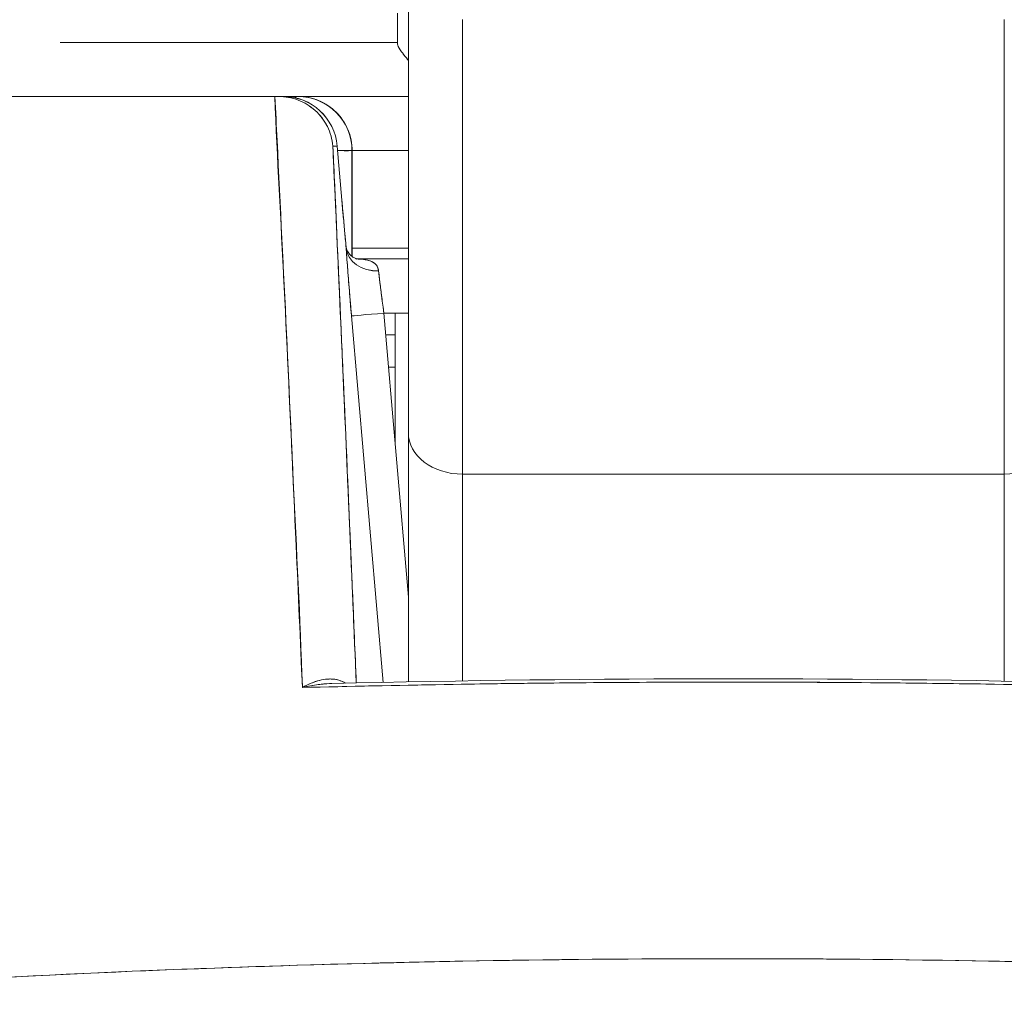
# Model space of a CAD drawing. Header units: inches. Extents: x 10 to 331, y 10 to 212.
# Tile 19 of 145: x 58.496 to 58.854, y 51.098 to 51.454. Entities that reach past the tile are written whole.
import ezdxf

# ---------------------------------------------------------------- set-up
doc = ezdxf.new("R2010")
doc.units = ezdxf.units.IN
doc.header["$LTSCALE"] = 20
doc.header["$MEASUREMENT"] = 0
doc.layers.add('Visible (ANSI)', color=7, linetype='Continuous', lineweight=5)

msp = doc.modelspace()

# ---------------------------------------------------------------- linework, layer by layer
at = {"layer": 'Visible (ANSI)'}
for p, q in [((58.63763, 51.47331), (58.63763, 51.30345)), ((58.65731, 51.45363), (58.65731, 51.28838)), ((58.65731, 51.28838), (58.65731, 51.45363)), ((58.85416, 51.45363), (58.85416, 51.28838)), ((58.85416, 51.28838), (58.85416, 51.45363)), ((58.63369, 51.44533), (58.63369, 51.44463)), ((58.63369, 51.44533), (58.63369, 51.44533)), ((57.9243, 51.42565), (58.58908, 51.42565)), ((58.58913, 51.42565), (58.59052, 51.42565)), ((58.59216, 51.42565), (58.59052, 51.42565)), ((58.59076, 51.42565), (58.59216, 51.42565)), ((58.59745, 51.42565), (58.59216, 51.42565)), ((58.59745, 51.42565), (58.5975, 51.42565)), ((58.5975, 51.42565), (58.59745, 51.42565)), ((58.63763, 51.42565), (58.5975, 51.42565)), ((58.61019, 51.40765), (58.61177, 51.40765)), ((58.61177, 51.40765), (58.61019, 51.40765)), ((58.61346, 51.38797), (58.61177, 51.40765)), ((58.61346, 51.38796), (58.61177, 51.40765)), ((58.61177, 51.40765), (58.61346, 51.38797)), ((58.59011, 51.40596), (58.58995, 51.40596)), ((58.59011, 51.40596), (58.58995, 51.40596)), ((58.61714, 51.40596), (58.61192, 51.40596)), ((58.61718, 51.40596), (58.61714, 51.40596)), ((58.61714, 51.40596), (58.61718, 51.40596)), ((58.61714, 51.3675), (58.61714, 51.40596)), ((58.61714, 51.40596), (58.61714, 51.3675)), ((58.61718, 51.36747), (58.61718, 51.40596)), ((58.61718, 51.40596), (58.61718, 51.36747)), ((58.63763, 51.40596), (58.61718, 51.40596)), ((58.59107, 51.38628), (58.59095, 51.38628)), ((58.59095, 51.38628), (58.59107, 51.38628)), ((58.63763, 51.37053), (58.61718, 51.37053)), ((58.592, 51.36659), (58.59203, 51.36659)), ((58.63763, 51.36659), (58.6189, 51.36659)), ((58.6189, 51.36659), (58.63763, 51.36659)), ((58.62721, 51.35872), (58.62721, 51.35872)), ((58.63763, 51.34691), (58.62874, 51.34691)), ((58.62874, 51.34691), (58.63763, 51.24372)), ((58.63286, 51.34691), (58.63286, 51.29901)), ((58.61696, 51.34589), (58.62843, 51.2127)), ((58.62843, 51.2127), (58.61696, 51.34589)), ((58.61755, 51.33903), (58.61755, 51.33903)), ((58.62941, 51.33903), (58.63286, 51.33903)), ((58.61857, 51.32722), (58.61856, 51.32722)), ((58.63286, 51.32722), (58.63043, 51.32722)), ((58.63763, 51.30345), (58.63763, 51.21289)), ((58.63763, 51.21289), (58.63763, 51.30345)), ((58.62196, 51.28785), (58.62196, 51.28785)), ((58.85416, 51.28838), (58.65731, 51.28838)), ((58.65731, 51.28838), (58.85416, 51.28838)), ((58.65731, 51.21324), (58.65731, 51.28838)), ((58.65731, 51.28838), (58.65731, 51.21324)), ((58.85416, 51.21318), (58.85416, 51.28838)), ((58.85416, 51.28838), (58.85416, 51.21318)), ((58.62365, 51.26817), (58.62365, 51.26817)), ((58.53184, 51.10745), (58.53184, 51.10745)), ((58.53184, 51.10745), (58.53184, 51.10745)), ((58.54458, 51.10798), (58.54458, 51.10799)), ((58.54458, 51.10799), (58.54458, 51.10798)), ((58.55805, 51.10852), (58.55805, 51.10852)), ((58.55805, 51.10852), (58.55805, 51.10852))]:
    msp.add_line(p, q, dxfattribs=at)
for centre, start in [((58.59216, 51.40596), 4.9061), ((58.59745, 51.40596), 0), ((58.59745, 51.40596), 0), ((58.5975, 51.40596), 0)]:
    msp.add_arc(centre, 0.01969, start, 90, dxfattribs=at)
for centre, major_axis, ratio, start_param, end_param in [((58.63369, 51.45714), (0, -0.01181), 0.000012, 4.81429, 6.283189), ((58.5909, 51.42569), (0.00659, 0), 0.006026, 4.441068, 4.654433), ((58.59216, 51.40596), (0, 0.01969), 0.202676, 6.269652, 6.283185), ((58.59216, 51.40596), (-0.00169, 0.01961), 0.999866, 4.712389, 6.197248), ((58.59216, 51.40596), (0, 0.01968), 0.999864, 4.798326, 6.283185), ((58.59745, 51.40596), (0, 0.01969), 0.24366, 0, 0.217987), ((58.59385, 51.38628), (-0.01961, -0.00169), 0.017492, 2.64358, 2.643603), ((58.59385, 51.38628), (0.01961, 0.00168), 0.017645, 5.785164, 5.785187), ((58.59385, 51.38628), (0.01961, 0.00168), 0.017515, 0.000005, 0.016019), ((58.59385, 51.38628), (0.01961, 0.00168), 0.017609, 6.283182, 6.299592), ((58.6268, 51.37144), (-0.01179, -0.00077), 0.778131, 0.026257, 1.520475), ((58.6268, 51.37143), (-0.01179, -0.00077), 0.778116, 0.028297, 1.520566), ((58.62924, 51.34689), (0.00272, -0.01971), 0.025108, 3.816088, 4.707812), ((58.62872, 51.34691), (-0.01177, -0.00101), 0.000109, 0.016404, 1.572065), ((58.62872, 51.34691), (-0.01177, -0.00101), 0.000109, 0.016402, 1.572065), ((58.65731, 51.30345), (-0.01969, 0), 0.765674, 0, 1.570796), ((58.65731, 51.30345), (-0.01969, 0), 0.765674, 0, 1.570796), ((58.85416, 51.30345), (0.01969, 0), 0.765674, 4.712389, 6.283185), ((58.53745, 51.10758), (0.01968, -0.00007), 0.939169, 0.052664, 0.052863)]:
    msp.add_ellipse(centre, major_axis=major_axis, ratio=ratio, start_param=start_param, end_param=end_param, dxfattribs=at)
for points, knots in [([(58.63763, 51.30345), (58.63763, 51.31323), (58.63763, 51.32378), (58.63763, 51.33517), (58.63763, 51.34656), (58.63763, 51.3588), (58.63763, 51.37165), (58.63763, 51.38449), (58.63763, 51.39793), (58.63763, 51.41188), (58.63763, 51.42584), (58.63763, 51.44029), (58.63763, 51.45492), (58.63763, 51.46102), (58.63763, 51.46715), (58.63763, 51.47331)], [0, 0, 0, 0, 0.2, 0.2, 0.2, 0.4, 0.4, 0.4, 0.6, 0.6, 0.6, 0.8, 0.8, 0.8, 0.8833843, 0.8833843, 0.8833843, 0.8833843]), ([(58.63369, 51.45594), (58.63369, 51.45392), (58.63369, 51.45218), (58.63369, 51.4506), (58.63369, 51.44903), (58.63369, 51.44761), (58.63369, 51.4467), (58.63369, 51.44578), (58.63369, 51.44536), (58.63369, 51.44533)], [0, 0, 0, 0, 0.333333, 0.333333, 0.333333, 0.666667, 0.666667, 0.666667, 1, 1, 1, 1]), ([(58.63369, 51.44463), (58.63369, 51.44478), (58.63369, 51.44491), (58.63369, 51.44502), (58.63369, 51.44512), (58.63369, 51.4452), (58.63369, 51.44525), (58.63369, 51.44531), (58.63369, 51.44533), (58.63369, 51.44533)], [0, 0, 0, 0, 0.333333, 0.333333, 0.333333, 0.666667, 0.666667, 0.666667, 1, 1, 1, 1]), ([(58.63369, 51.44463), (58.63369, 51.4442), (58.63402, 51.44354), (58.63464, 51.44262), (58.63527, 51.4417), (58.63619, 51.44053), (58.63729, 51.43916), (58.6374, 51.43902), (58.63751, 51.43888), (58.63763, 51.43874)], [0, 0, 0, 0, 0.25, 0.25, 0.25, 0.5, 0.5, 0.5, 0.5255031, 0.5255031, 0.5255031, 0.5255031]), ([(58.63763, 51.43874), (58.63752, 51.43887), (58.63741, 51.43901), (58.6373, 51.43914), (58.6362, 51.44051), (58.63527, 51.4417), (58.63465, 51.44261), (58.63403, 51.44353), (58.63371, 51.44418), (58.63369, 51.44463)], [0.4756884, 0.4756884, 0.4756884, 0.4756884, 0.5, 0.5, 0.5, 0.75, 0.75, 0.75, 1, 1, 1, 1]), ([(58.58913, 51.42565), (58.54039, 51.42565), (58.49308, 51.42565), (58.44692, 51.42565), (58.40077, 51.42565), (58.35576, 51.42565), (58.31278, 51.42565), (58.2698, 51.42565), (58.22884, 51.42565), (58.19039, 51.42565), (58.15195, 51.42565), (58.116, 51.42565), (58.08302, 51.42565), (58.05004, 51.42565), (58.02002, 51.42565), (57.99351, 51.42565), (57.967, 51.42565), (57.94399, 51.42565), (57.9243, 51.42565)], [0, 0, 0, 0, 0.166667, 0.166667, 0.166667, 0.333333, 0.333333, 0.333333, 0.5, 0.5, 0.5, 0.666667, 0.666667, 0.666667, 0.833333, 0.833333, 0.833333, 1, 1, 1, 1]), ([(58.59912, 51.21082), (58.59827, 51.23612), (58.59697, 51.26105), (58.59582, 51.28547), (58.59467, 51.3099), (58.59367, 51.33384), (58.59249, 51.35723), (58.59131, 51.38061), (58.58994, 51.40345), (58.58908, 51.42565)], [0, 0, 0, 0, 0.333333, 0.333333, 0.333333, 0.666667, 0.666667, 0.666667, 1, 1, 1, 1]), ([(58.59912, 51.21082), (58.59839, 51.22782), (58.59763, 51.24503), (58.59685, 51.26243), (58.59573, 51.28746), (58.59457, 51.3129), (58.59335, 51.33872), (58.59225, 51.36205), (58.59111, 51.38568), (58.58993, 51.4096), (58.58967, 51.41493), (58.5894, 51.42028), (58.58913, 51.42565)], [0, 0, 0, 0, 0.248384, 0.248384, 0.248384, 0.605524, 0.605524, 0.605524, 0.928029, 0.928029, 0.928029, 1, 1, 1, 1]), ([(58.61019, 51.40765), (58.60997, 51.41011), (58.60928, 51.41253), (58.60818, 51.41472), (58.60708, 51.41692), (58.60557, 51.4189), (58.60376, 51.42054), (58.60195, 51.42218), (58.59984, 51.42347), (58.59758, 51.42433), (58.59533, 51.4252), (58.59292, 51.42565), (58.59052, 51.42565)], [0, 0, 0, 0, 0.25, 0.25, 0.25, 0.5, 0.5, 0.5, 0.75, 0.75, 0.75, 1, 1, 1, 1]), ([(58.59052, 51.42565), (58.59286, 51.42564), (58.59532, 51.42521), (58.5976, 51.42433), (58.59987, 51.42346), (58.60197, 51.42216), (58.60378, 51.42053), (58.60558, 51.41889), (58.60708, 51.41692), (58.60819, 51.41471), (58.60929, 51.41251), (58.60997, 51.41006), (58.61019, 51.40765)], [0, 0, 0, 0, 0.25, 0.25, 0.25, 0.5, 0.5, 0.5, 0.75, 0.75, 0.75, 1, 1, 1, 1]), ([(58.61718, 51.40596), (58.61718, 51.40851), (58.61667, 51.41112), (58.61568, 51.41351), (58.61468, 51.4159), (58.61322, 51.41808), (58.6114, 51.4199), (58.60957, 51.42172), (58.60736, 51.42319), (58.60498, 51.42417), (58.60261, 51.42515), (58.60006, 51.42565), (58.5975, 51.42565)], [0, 0, 0, 0, 0.25, 0.25, 0.25, 0.5, 0.5, 0.5, 0.75, 0.75, 0.75, 1, 1, 1, 1]), ([(58.61019, 51.40765), (58.61129, 51.38341), (58.61234, 51.3598), (58.61336, 51.33687), (58.61437, 51.31394), (58.61534, 51.29169), (58.61627, 51.26997), (58.61711, 51.25037), (58.61792, 51.2312), (58.6187, 51.21249)], [0, 0, 0, 0, 0.3333333, 0.3333333, 0.3333333, 0.6666667, 0.6666667, 0.6666667, 0.9675064, 0.9675064, 0.9675064, 0.9675064]), ([(58.61019, 51.40765), (58.61041, 51.40276), (58.61063, 51.3979), (58.61085, 51.39306), (58.61171, 51.3739), (58.61255, 51.35516), (58.61336, 51.33685), (58.61358, 51.3319), (58.61379, 51.32699), (58.61401, 51.3221), (58.61479, 51.30434), (58.61554, 51.28698), (58.61627, 51.26995), (58.61662, 51.2618), (58.61696, 51.25372), (58.6173, 51.24572), (58.61778, 51.23449), (58.61824, 51.22341), (58.6187, 51.21249)], [0, 0, 0, 0, 0.0671961, 0.0671961, 0.0671961, 0.3333333, 0.3333333, 0.3333333, 0.4052229, 0.4052229, 0.4052229, 0.6666667, 0.6666667, 0.6666667, 0.7918395, 0.7918395, 0.7918395, 0.967502, 0.967502, 0.967502, 0.967502]), ([(58.61714, 51.40596), (58.61714, 51.40602), (58.6167, 51.40597), (58.61587, 51.40595), (58.61503, 51.40594), (58.61375, 51.40597), (58.61215, 51.40597), (58.61207, 51.40597), (58.61199, 51.40597), (58.61192, 51.40597)], [0, 0, 0, 0, 0.2, 0.2, 0.2, 0.4, 0.4, 0.4, 0.4096499, 0.4096499, 0.4096499, 0.4096499]), ([(58.61504, 51.37042), (58.61491, 51.37175), (58.61478, 51.37312), (58.61465, 51.37452), (58.61461, 51.37501), (58.61456, 51.37551), (58.61452, 51.37601), (58.61434, 51.37793), (58.61417, 51.37989), (58.61399, 51.38189), (58.61387, 51.38326), (58.61375, 51.38465), (58.61363, 51.38604), (58.61357, 51.38668), (58.61351, 51.38732), (58.61346, 51.38797)], [0, 0, 0, 0, 0.246649, 0.246649, 0.246649, 0.333333, 0.333333, 0.333333, 0.666667, 0.666667, 0.666667, 0.894856, 0.894856, 0.894856, 1, 1, 1, 1]), ([(58.61504, 51.37042), (58.61486, 51.37226), (58.61469, 51.37413), (58.61451, 51.37604), (58.61434, 51.37795), (58.61417, 51.37989), (58.61399, 51.38188), (58.61381, 51.38387), (58.61364, 51.3859), (58.61346, 51.38797)], [0, 0, 0, 0, 0.333333, 0.333333, 0.333333, 0.666667, 0.666667, 0.666667, 1, 1, 1, 1]), ([(58.61346, 51.38796), (58.61382, 51.38381), (58.61419, 51.3796), (58.61471, 51.37396), (58.61486, 51.3723), (58.61501, 51.37071)], [0, 0, 0, 0, 0.03173412, 0.03173412, 0.04532654, 0.04532654, 0.04532654, 0.04532654]), ([(58.61501, 51.3707), (58.61502, 51.37064), (58.61502, 51.37057), (58.61503, 51.37051), (58.61503, 51.37049), (58.61503, 51.37047), (58.61503, 51.37045)], [0.97549925, 0.97549925, 0.97549925, 0.97549925, 0.99205726, 0.99205726, 0.99205726, 0.99753086, 0.99753086, 0.99753086, 0.99753086]), ([(58.61501, 51.37068), (58.61502, 51.37064), (58.61504, 51.37054), (58.61515, 51.37016), (58.61527, 51.36982), (58.61574, 51.36895), (58.61615, 51.3684), (58.61698, 51.3676), (58.61737, 51.36731), (58.6181, 51.36688), (58.61844, 51.36674), (58.61888, 51.36659), (58.619, 51.36657), (58.619, 51.36657)], [0.00214822, 0.00214822, 0.00214822, 0.00214822, 0.00675894, 0.00675894, 0.01366908, 0.01366908, 0.02324025, 0.02324025, 0.03032399, 0.03032399, 0.03761099, 0.03761099, 0.04425918, 0.04425918, 0.04425918, 0.04425918]), ([(58.61696, 51.34589), (58.61668, 51.34909), (58.61643, 51.35213), (58.61618, 51.3551), (58.61594, 51.35807), (58.61572, 51.36097), (58.61552, 51.36355), (58.61533, 51.36614), (58.61517, 51.3684), (58.61504, 51.37042)], [0, 0, 0, 0, 0.333333, 0.333333, 0.333333, 0.666667, 0.666667, 0.666667, 1, 1, 1, 1]), ([(58.61504, 51.37042), (58.61506, 51.36998), (58.6151, 51.36952), (58.61513, 51.36905), (58.6152, 51.36794), (58.61529, 51.36673), (58.61538, 51.36545), (58.61543, 51.36484), (58.61547, 51.36421), (58.61552, 51.36356), (58.61559, 51.36269), (58.61566, 51.36178), (58.61573, 51.36085), (58.61587, 51.35905), (58.61602, 51.35714), (58.61618, 51.35517), (58.61636, 51.35299), (58.61654, 51.35072), (58.61674, 51.34843), (58.61681, 51.34759), (58.61688, 51.34674), (58.61696, 51.34589)], [0.0000951, 0.0000951, 0.0000951, 0.0000951, 0.0748172, 0.0748172, 0.0748172, 0.2498586, 0.2498586, 0.2498586, 0.3333333, 0.3333333, 0.3333333, 0.446037, 0.446037, 0.446037, 0.6655921, 0.6655921, 0.6655921, 0.9099218, 0.9099218, 0.9099218, 1, 1, 1, 1]), ([(58.62681, 51.36224), (58.62675, 51.36277), (58.62662, 51.36326), (58.62641, 51.36369), (58.6262, 51.36411), (58.62593, 51.36448), (58.62558, 51.3648), (58.62524, 51.36513), (58.62482, 51.3654), (58.62435, 51.36563), (58.62387, 51.36586), (58.62332, 51.36604), (58.62273, 51.36618), (58.62215, 51.36632), (58.62151, 51.36642), (58.62085, 51.36649), (58.62022, 51.36655), (58.61957, 51.36658), (58.61891, 51.36659)], [0, 0, 0, 0, 0.1694451, 0.1694451, 0.1694451, 0.3306164, 0.3306164, 0.3306164, 0.4926897, 0.4926897, 0.4926897, 0.656163, 0.656163, 0.656163, 0.8193012, 0.8193012, 0.8193012, 0.9719516, 0.9719516, 0.9719516, 0.9719516]), ([(58.62681, 51.36224), (58.62672, 51.36322), (58.62636, 51.36404), (58.62569, 51.3647), (58.62502, 51.36536), (58.62405, 51.36585), (58.62285, 51.36615), (58.62173, 51.36644), (58.62043, 51.36657), (58.61891, 51.36659)], [0, 0, 0, 0, 0.3333333, 0.3333333, 0.3333333, 0.6666667, 0.6666667, 0.6666667, 0.9751316, 0.9751316, 0.9751316, 0.9751316]), ([(58.62874, 51.34691), (58.62846, 51.34887), (58.6282, 51.35083), (58.62796, 51.3527), (58.62772, 51.35457), (58.62749, 51.35634), (58.6273, 51.35796), (58.62711, 51.35957), (58.62695, 51.36102), (58.62681, 51.36224)], [0, 0, 0, 0, 0.333333, 0.333333, 0.333333, 0.666667, 0.666667, 0.666667, 1, 1, 1, 1]), ([(58.61475, 51.2124), (58.61359, 51.21312), (58.61223, 51.21363), (58.61076, 51.21383), (58.60907, 51.21406), (58.60728, 51.2139), (58.60531, 51.21341), (58.60334, 51.21292), (58.60119, 51.21208), (58.59912, 51.21082)], [0.0445962, 0.0445962, 0.0445962, 0.0445962, 0.3333333, 0.3333333, 0.3333333, 0.6666667, 0.6666667, 0.6666667, 1, 1, 1, 1]), ([(58.61477, 51.2124), (58.61442, 51.21263), (58.61405, 51.21283), (58.61368, 51.21301), (58.61297, 51.21334), (58.61223, 51.21357), (58.61147, 51.21372), (58.61065, 51.21388), (58.60979, 51.21394), (58.60893, 51.21393), (58.60798, 51.21391), (58.60701, 51.21379), (58.60603, 51.21358), (58.60495, 51.21335), (58.60385, 51.21301), (58.60276, 51.21258), (58.60155, 51.21211), (58.60034, 51.21152), (58.59912, 51.21082)], [0.0366826, 0.0366826, 0.0366826, 0.0366826, 0.1140411, 0.1140411, 0.1140411, 0.2600291, 0.2600291, 0.2600291, 0.4189958, 0.4189958, 0.4189958, 0.5939821, 0.5939821, 0.5939821, 0.7868988, 0.7868988, 0.7868988, 1, 1, 1, 1]), ([(58.90867, 51.21082), (58.87426, 51.2117), (58.83994, 51.21228), (58.80553, 51.21258), (58.77112, 51.21287), (58.73663, 51.21287), (58.70223, 51.21258), (58.66782, 51.21228), (58.63351, 51.2117), (58.59912, 51.21082)], [0, 0, 0, 0, 0.333333, 0.333333, 0.333333, 0.666667, 0.666667, 0.666667, 1, 1, 1, 1]), ([(58.90867, 51.21082), (58.85683, 51.21215), (58.80493, 51.21282), (58.75304, 51.21281), (58.70172, 51.2128), (58.65039, 51.21213), (58.59912, 51.21082)], [0, 0, 0, 0, 0.502733, 0.502733, 0.502733, 1, 1, 1, 1]), ([(58.59912, 51.21082), (58.60108, 51.21131), (58.60301, 51.21167), (58.60489, 51.21191), (58.60629, 51.21209), (58.60766, 51.2122), (58.60898, 51.21226), (58.60924, 51.21227), (58.60951, 51.21228), (58.60977, 51.21228)], [0, 0, 0, 0, 0.1913802, 0.1913802, 0.1913802, 0.3333333, 0.3333333, 0.3333333, 0.3614669, 0.3614669, 0.3614669, 0.3614669]), ([(58.59913, 51.21082), (58.60261, 51.21164), (58.60588, 51.21213), (58.60898, 51.21226), (58.60924, 51.21227), (58.6095, 51.21228), (58.60976, 51.21228)], [0.0001972, 0.0001972, 0.0001972, 0.0001972, 0.3333333, 0.3333333, 0.3333333, 0.3616045, 0.3616045, 0.3616045, 0.3616045]), ([(58.36854, 51.09787), (58.40141, 51.10029), (58.43426, 51.10242), (58.467, 51.10424), (58.52066, 51.10722), (58.57406, 51.10938), (58.62684, 51.11069), (58.63669, 51.11094), (58.64653, 51.11116), (58.65635, 51.11135), (58.72063, 51.11258), (58.78421, 51.11259), (58.84847, 51.11139), (58.85903, 51.11119), (58.86961, 51.11096), (58.88022, 51.1107), (58.93243, 51.10939), (58.98525, 51.10727), (59.03833, 51.10434), (59.07165, 51.10249), (59.10507, 51.10033), (59.13853, 51.09787)], [0, 0, 0, 0, 0.126313, 0.126313, 0.126313, 0.333333, 0.333333, 0.333333, 0.371996, 0.371996, 0.371996, 0.62508, 0.62508, 0.62508, 0.666667, 0.666667, 0.666667, 0.871465, 0.871465, 0.871465, 1, 1, 1, 1]), ([(58.36854, 51.09787), (58.43337, 51.10264), (58.4973, 51.10623), (58.56131, 51.10864), (58.62533, 51.11106), (58.68943, 51.11228), (58.75354, 51.11228), (58.81764, 51.11228), (58.88175, 51.11106), (58.94576, 51.10864), (59.00978, 51.10623), (59.0737, 51.10264), (59.13853, 51.09787)], [0, 0, 0, 0, 0.25, 0.25, 0.25, 0.5, 0.5, 0.5, 0.75, 0.75, 0.75, 1, 1, 1, 1])]:
    msp.add_open_spline(points, degree=3, knots=knots, dxfattribs=at)
for points in [[(58.63365, 51.44533), (58.59282, 51.44533), (58.55161, 51.44533), (58.51109, 51.44533)], [(58.59745, 51.42565), (58.59569, 51.42565), (58.59392, 51.42565), (58.59216, 51.42565)], [(58.59216, 51.42565), (58.59218, 51.42565), (58.5922, 51.42565), (58.59222, 51.42565)], [(58.59641, 51.42519), (58.59674, 51.4255), (58.59708, 51.42565), (58.59745, 51.42565)], [(58.61177, 51.40765), (58.61177, 51.40765), (58.61177, 51.40765), (58.61177, 51.40765)], [(58.61177, 51.40764), (58.61177, 51.40765), (58.61177, 51.40765), (58.61177, 51.40765)], [(58.6102, 51.40737), (58.6102, 51.40737), (58.6102, 51.40737), (58.6102, 51.40737)], [(58.6102, 51.40736), (58.6102, 51.40736), (58.6102, 51.40736), (58.6102, 51.40736)], [(58.61192, 51.40596), (58.61225, 51.40597), (58.61257, 51.40597), (58.61287, 51.40597)], [(58.61501, 51.37071), (58.61502, 51.37061), (58.61503, 51.37052), (58.61504, 51.37042)], [(58.62721, 51.35872), (58.62721, 51.35872), (58.62721, 51.35872), (58.62721, 51.35872)], [(58.62196, 51.28785), (58.62196, 51.28785), (58.62196, 51.28785), (58.62196, 51.28785)], [(58.60976, 51.21228), (58.70577, 51.21459), (58.80203, 51.21459), (58.89804, 51.21228)], [(58.61516, 51.21121), (58.61516, 51.21121), (58.61516, 51.21121), (58.61516, 51.21121)], [(58.61918, 51.2113), (58.61919, 51.2113), (58.61919, 51.2113), (58.6192, 51.2113)], [(58.61918, 51.2113), (58.61918, 51.2113), (58.61918, 51.2113), (58.61918, 51.2113)], [(58.55713, 51.10848), (58.55713, 51.10848), (58.55713, 51.10848), (58.55713, 51.10849)], [(58.55713, 51.10849), (58.55713, 51.10848), (58.55713, 51.10848), (58.55713, 51.10848)]]:
    msp.add_open_spline(points, degree=3, dxfattribs=at)

doc.saveas('drawing.dxf')
